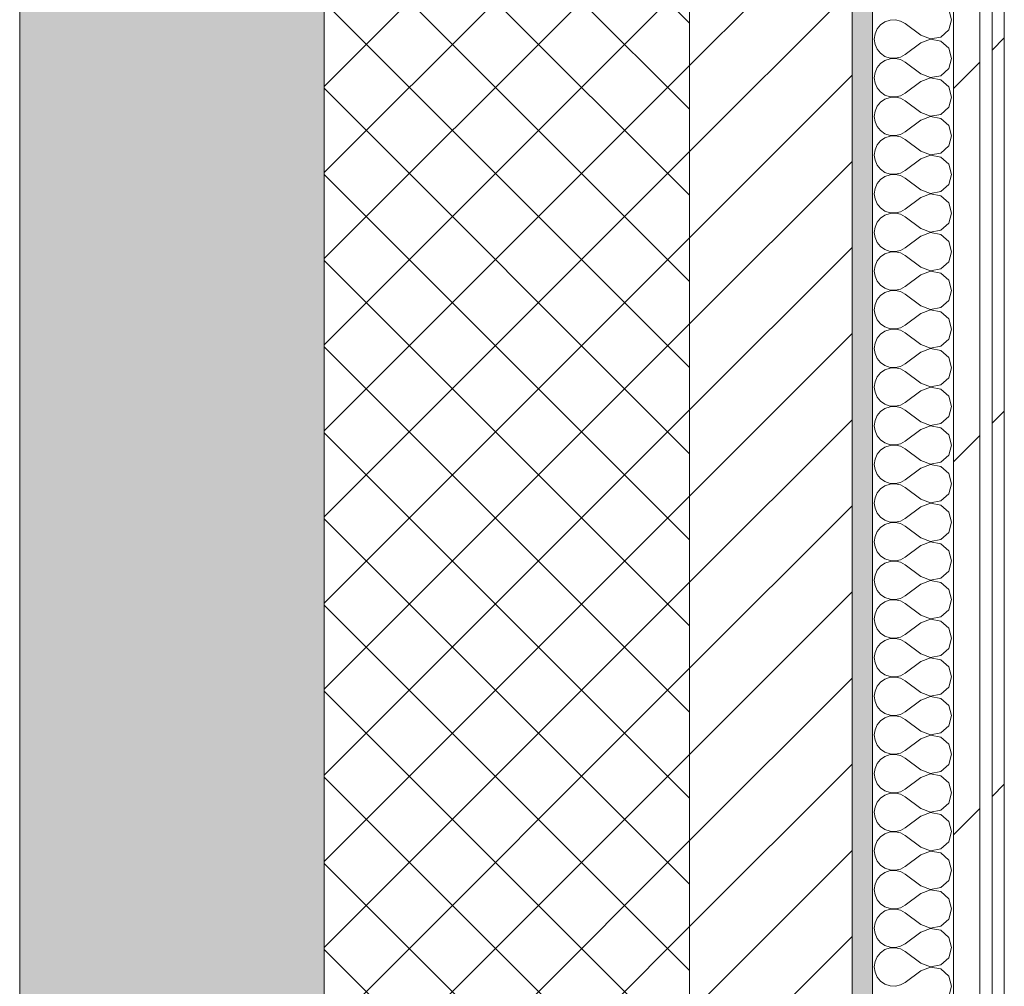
# Model space of a CAD drawing. Header units: millimetres. Extents: x -40968 to 77376, y -17881 to 4746.
# Tile 218 of 256: x -2101 to -1616, y -8886 to -8410. Entities that reach past the tile are written whole.
import ezdxf

# ---------------------------------------------------------------- set-up
doc = ezdxf.new("R2010")
doc.units = ezdxf.units.MM
doc.header["$MEASUREMENT"] = 0
doc.linetypes.add('Wipeout_Contour', pattern=[1000, 0, -1000])
doc.layers.add('12_FAÇ_Façana', color=7, linetype='Continuous')
doc.layers.add('Nuevo_08_E_Envans secs', color=7, linetype='Continuous')
for name, color, linetype, lineweight, true_color in [('12_FAÇ_Façana_Pluma_Nº__102', 7, 'Continuous', 5, 0xcccccc), ('12_FAÇ_Façana_Pluma_Nº__174', 7, 'Continuous', 13, 0xe4ad2c), ('12_FAÇ_Façana_Pluma_Nº__176', 7, 'Continuous', 15, 0x93a0c6), ('Nuevo_08_E_Envans secs_Pluma_Nº__102', 7, 'Continuous', 5, 0xcccccc), ('Nuevo_08_E_Envans secs_Pluma_Nº__171', 171, 'Continuous', 13, 0xaaaaff), ('Nuevo_08_E_Envans secs_Pluma_Nº__177', 7, 'Continuous', 15, 0xf7e046)]:
    doc.layers.add(name, color=color, linetype=linetype, lineweight=lineweight, true_color=true_color)
for name, color, linetype, lineweight in [('12_FAÇ_Façana_Pluma_Nº__2', 8, 'Continuous', 5), ('12_FAÇ_Façana_Pluma_Nº__7', 7, 'Continuous', 5), ('Nuevo_08_E_Envans secs_Pluma_Nº__1', 7, 'Continuous', 5)]:
    doc.layers.add(name, color=color, linetype=linetype, lineweight=lineweight)
pattern_1 = [(45, (0, 0), (-183.848, 183.848), [195, -65]), (45, (7e-14, 183.85), (-183.848, 183.848), [195, -65])]

# ---------------------------------------------------------------- blocks, each defined once
blk = doc.blocks.new('Muro_1_5', base_point=(-1681.11, -1193.98))
at = {"layer": '12_FAÇ_Façana_Pluma_Nº__102', "linetype": 'Continuous', "lineweight": 0, "true_color": 0xe5e5e5}
blk.add_hatch(color=254, dxfattribs=at).paths.add_polyline_path([(-2101.11, -10658.98), (-1951.11, -10658.98), (-1951.11, -7438.98), (-1971.11, -7438.98), (-1971.11, -6988.97), (-1951.11, -6988.97), (-1951.11, -1638.98), (-2101.11, -1638.98)])
at = {"layer": '12_FAÇ_Façana_Pluma_Nº__174', "linetype": 'Continuous', "lineweight": 13, "true_color": 0xe4ad2c}
h = blk.add_hatch(dxfattribs=at)
h.set_pattern_fill('SATE_Aislamiento_0005', color=42, style=0, pattern_type=2)
h.set_pattern_definition([(45, (0, 0), (-21.2132, 21.2132), []), (135, (0, 0), (21.2132, 21.2132), [])])
h.paths.add_polyline_path([(-1951.11, -7438.98), (-1951.11, -10658.98), (-1771.11, -10658.98), (-1771.11, -7438.98)])
at = {"layer": '12_FAÇ_Façana_Pluma_Nº__176', "linetype": 'Continuous', "lineweight": 0, "true_color": 0x495063}
blk.add_hatch(color=251, dxfattribs=at).paths.add_polyline_path([(-1691.11, -7438.98), (-1691.11, -10658.98), (-1681.11, -10658.98), (-1681.11, -7438.98)])
at = {"layer": '12_FAÇ_Façana_Pluma_Nº__2', "linetype": 'Continuous', "lineweight": 5}
h = blk.add_hatch(dxfattribs=at)
h.set_pattern_fill('Ceramic_0005', color=8, style=0, pattern_type=2)
h.set_pattern_definition([(45, (0, 0), (-21.2132, 21.2132), [])])
h.paths.add_polyline_path([(-1771.11, -7438.98), (-1771.11, -10658.98), (-1691.11, -10658.98), (-1691.11, -7438.98)])
at = {"layer": '12_FAÇ_Façana_Pluma_Nº__7', "color": 7, "linetype": 'Continuous', "lineweight": 5}
for p, q in [((-1951.11, -7438.98), (-1951.11, -10658.98)), ((-1771.11, -10658.98), (-1771.11, -7438.98)), ((-1691.11, -10658.98), (-1691.11, -7438.98))]:
    blk.add_line(p, q, dxfattribs=at)
at = {"layer": '12_FAÇ_Façana_Pluma_Nº__7', "color": 7, "linetype": 'Continuous', "lineweight": 5, "flags": 128}
for points in [[(-2101.11, -1638.98), (-2101.11, -10658.98)], [(-1681.11, -10658.98), (-1681.11, -7438.98)]]:
    blk.add_lwpolyline(points, dxfattribs=at)
blk = doc.blocks.new('*X357')
at = {"layer": 'Nuevo_08_E_Envans secs_Pluma_Nº__102', "color": 254, "linetype": 'Continuous', "lineweight": 5, "true_color": 0xcccccc}
for p, q in [((-1642.06, -8409.52), (-1643.48, -8404.52)), ((-1672.4, -8409.69), (-1674.89, -8410.53)), ((-1669.78, -8409.56), (-1672.4, -8409.69)), ((-1667.22, -8410.16), (-1669.78, -8409.56)), ((-1643.48, -8414.53), (-1642.06, -8409.52)), ((-1678.73, -8414.04), (-1679.79, -8416.45)), ((-1677.06, -8412.02), (-1678.73, -8414.04)), ((-1674.89, -8410.53), (-1677.06, -8412.02)), ((-1664.92, -8411.43), (-1667.22, -8410.16)), ((-1657.3, -8417.14), (-1664.92, -8411.43)), ((-1647.33, -8418.04), (-1643.48, -8414.53)), ((-1679.79, -8416.45), (-1680.16, -8419.05)), ((-1680.16, -8419.05), (-1679.79, -8421.65)), ((-1657.3, -8417.14), (-1652.44, -8419.01)), ((-1652.44, -8419.09), (-1657.3, -8420.95)), ((-1652.44, -8419.01), (-1647.33, -8418.04)), ((-1647.33, -8420.05), (-1652.44, -8419.09)), ((-1679.79, -8421.65), (-1678.73, -8424.05)), ((-1678.73, -8424.05), (-1677.06, -8426.08)), ((-1657.3, -8420.95), (-1664.92, -8426.67)), ((-1643.48, -8423.56), (-1647.33, -8420.05)), ((-1642.06, -8428.57), (-1643.48, -8423.56)), ((-1677.06, -8426.08), (-1674.89, -8427.57)), ((-1674.89, -8427.57), (-1672.4, -8428.41)), ((-1672.4, -8428.74), (-1674.89, -8429.58)), ((-1672.4, -8428.41), (-1669.78, -8428.53)), ((-1669.78, -8428.61), (-1672.4, -8428.74)), ((-1669.78, -8428.53), (-1667.22, -8427.94)), ((-1667.22, -8429.2), (-1669.78, -8428.61)), ((-1667.22, -8427.94), (-1664.92, -8426.67)), ((-1664.92, -8430.48), (-1667.22, -8429.2)), ((-1643.48, -8433.58), (-1642.06, -8428.57)), ((-1678.73, -8433.09), (-1679.79, -8435.49)), ((-1677.06, -8431.06), (-1678.73, -8433.09)), ((-1674.89, -8429.58), (-1677.06, -8431.06)), ((-1657.3, -8436.19), (-1664.92, -8430.48)), ((-1647.33, -8437.09), (-1643.48, -8433.58)), ((-1679.79, -8435.49), (-1680.16, -8438.1)), ((-1680.16, -8438.1), (-1679.79, -8440.7)), ((-1657.3, -8436.19), (-1652.44, -8438.06)), ((-1652.44, -8438.13), (-1657.3, -8440)), ((-1652.44, -8438.06), (-1647.33, -8437.09)), ((-1647.33, -8439.1), (-1652.44, -8438.13)), ((-1679.79, -8440.7), (-1678.73, -8443.1)), ((-1678.73, -8443.1), (-1677.06, -8445.13)), ((-1657.3, -8440), (-1664.92, -8445.71)), ((-1643.48, -8442.61), (-1647.33, -8439.1)), ((-1642.06, -8447.62), (-1643.48, -8442.61)), ((-1677.06, -8445.13), (-1674.89, -8446.61)), ((-1674.89, -8448.62), (-1677.06, -8450.11)), ((-1674.89, -8446.61), (-1672.4, -8447.45)), ((-1672.4, -8447.78), (-1674.89, -8448.62)), ((-1672.4, -8447.45), (-1669.78, -8447.58)), ((-1669.78, -8447.66), (-1672.4, -8447.78)), ((-1669.78, -8447.58), (-1667.22, -8446.99)), ((-1667.22, -8448.25), (-1669.78, -8447.66)), ((-1667.22, -8446.99), (-1664.92, -8445.71)), ((-1664.92, -8449.52), (-1667.22, -8448.25)), ((-1643.48, -8452.63), (-1642.06, -8447.62)), ((-1678.73, -8452.14), (-1679.79, -8454.54)), ((-1677.06, -8450.11), (-1678.73, -8452.14)), ((-1657.3, -8455.24), (-1664.92, -8449.52)), ((-1647.33, -8456.14), (-1643.48, -8452.63)), ((-1679.79, -8454.54), (-1680.16, -8457.14)), ((-1680.16, -8457.14), (-1679.79, -8459.75)), ((-1657.3, -8455.24), (-1652.44, -8457.1)), ((-1652.44, -8457.18), (-1657.3, -8459.05)), ((-1652.44, -8457.1), (-1647.33, -8456.14)), ((-1647.33, -8458.15), (-1652.44, -8457.18)), ((-1643.48, -8461.66), (-1647.33, -8458.15)), ((-1679.79, -8459.75), (-1678.73, -8462.15)), ((-1678.73, -8462.15), (-1677.06, -8464.17)), ((-1657.3, -8459.05), (-1664.92, -8464.76)), ((-1642.06, -8466.67), (-1643.48, -8461.66)), ((-1677.06, -8464.17), (-1674.89, -8465.66)), ((-1674.89, -8467.67), (-1677.06, -8469.16)), ((-1674.89, -8465.66), (-1672.4, -8466.5)), ((-1672.4, -8466.83), (-1674.89, -8467.67)), ((-1672.4, -8466.5), (-1669.78, -8466.63)), ((-1669.78, -8466.71), (-1672.4, -8466.83)), ((-1669.78, -8466.63), (-1667.22, -8466.03)), ((-1667.22, -8467.3), (-1669.78, -8466.71)), ((-1667.22, -8466.03), (-1664.92, -8464.76)), ((-1664.92, -8468.57), (-1667.22, -8467.3)), ((-1643.48, -8471.67), (-1642.06, -8466.67)), ((-1678.73, -8471.18), (-1679.79, -8473.59)), ((-1677.06, -8469.16), (-1678.73, -8471.18)), ((-1657.3, -8474.29), (-1664.92, -8468.57)), ((-1647.33, -8475.19), (-1643.48, -8471.67)), ((-1679.79, -8473.59), (-1680.16, -8476.19)), ((-1680.16, -8476.19), (-1679.79, -8478.79)), ((-1657.3, -8474.29), (-1652.44, -8476.15)), ((-1652.44, -8476.23), (-1657.3, -8478.1)), ((-1652.44, -8476.15), (-1647.33, -8475.19)), ((-1647.33, -8477.2), (-1652.44, -8476.23)), ((-1643.48, -8480.71), (-1647.33, -8477.2)), ((-1679.79, -8478.79), (-1678.73, -8481.2)), ((-1678.73, -8481.2), (-1677.06, -8483.22)), ((-1657.3, -8478.1), (-1664.92, -8483.81)), ((-1642.06, -8485.71), (-1643.48, -8480.71)), ((-1677.06, -8483.22), (-1674.89, -8484.71)), ((-1674.89, -8486.72), (-1677.06, -8488.21)), ((-1674.89, -8484.71), (-1672.4, -8485.55)), ((-1672.4, -8485.88), (-1674.89, -8486.72)), ((-1672.4, -8485.55), (-1669.78, -8485.68)), ((-1669.78, -8485.75), (-1672.4, -8485.88)), ((-1669.78, -8485.68), (-1667.22, -8485.08)), ((-1667.22, -8486.35), (-1669.78, -8485.75)), ((-1667.22, -8485.08), (-1664.92, -8483.81)), ((-1664.92, -8487.62), (-1667.22, -8486.35)), ((-1643.48, -8490.72), (-1642.06, -8485.71)), ((-1678.73, -8490.23), (-1679.79, -8492.64)), ((-1677.06, -8488.21), (-1678.73, -8490.23)), ((-1657.3, -8493.33), (-1664.92, -8487.62)), ((-1647.33, -8494.23), (-1643.48, -8490.72)), ((-1679.79, -8492.64), (-1680.16, -8495.24)), ((-1680.16, -8495.24), (-1679.79, -8497.84)), ((-1657.3, -8497.14), (-1664.92, -8502.86)), ((-1657.3, -8493.33), (-1652.44, -8495.2)), ((-1652.44, -8495.28), (-1657.3, -8497.14)), ((-1652.44, -8495.2), (-1647.33, -8494.23)), ((-1647.33, -8496.24), (-1652.44, -8495.28)), ((-1643.48, -8499.75), (-1647.33, -8496.24)), ((-1679.79, -8497.84), (-1678.73, -8500.25)), ((-1678.73, -8500.25), (-1677.06, -8502.27)), ((-1642.06, -8504.76), (-1643.48, -8499.75)), ((-1677.06, -8502.27), (-1674.89, -8503.76)), ((-1674.89, -8505.77), (-1677.06, -8507.26)), ((-1674.89, -8503.76), (-1672.4, -8504.6)), ((-1672.4, -8504.93), (-1674.89, -8505.77)), ((-1672.4, -8504.6), (-1669.78, -8504.72)), ((-1669.78, -8504.8), (-1672.4, -8504.93)), ((-1669.78, -8504.72), (-1667.22, -8504.13)), ((-1667.22, -8505.4), (-1669.78, -8504.8)), ((-1667.22, -8504.13), (-1664.92, -8502.86)), ((-1664.92, -8506.67), (-1667.22, -8505.4)), ((-1657.3, -8512.38), (-1664.92, -8506.67)), ((-1643.48, -8509.77), (-1642.06, -8504.76)), ((-1679.79, -8511.68), (-1680.16, -8514.29)), ((-1678.73, -8509.28), (-1679.79, -8511.68)), ((-1677.06, -8507.26), (-1678.73, -8509.28)), ((-1647.33, -8513.28), (-1643.48, -8509.77)), ((-1680.16, -8514.29), (-1679.79, -8516.89)), ((-1657.3, -8516.19), (-1664.92, -8521.9)), ((-1657.3, -8512.38), (-1652.44, -8514.25)), ((-1652.44, -8514.32), (-1657.3, -8516.19)), ((-1652.44, -8514.25), (-1647.33, -8513.28)), ((-1647.33, -8515.29), (-1652.44, -8514.32)), ((-1643.48, -8518.8), (-1647.33, -8515.29)), ((-1679.79, -8516.89), (-1678.73, -8519.29)), ((-1678.73, -8519.29), (-1677.06, -8521.32)), ((-1677.06, -8521.32), (-1674.89, -8522.8)), ((-1642.06, -8523.81), (-1643.48, -8518.8)), ((-1674.89, -8524.81), (-1677.06, -8526.3)), ((-1674.89, -8522.8), (-1672.4, -8523.64)), ((-1672.4, -8523.98), (-1674.89, -8524.81)), ((-1672.4, -8523.64), (-1669.78, -8523.77)), ((-1669.78, -8523.85), (-1672.4, -8523.98)), ((-1669.78, -8523.77), (-1667.22, -8523.18)), ((-1667.22, -8524.44), (-1669.78, -8523.85)), ((-1667.22, -8523.18), (-1664.92, -8521.9)), ((-1664.92, -8525.71), (-1667.22, -8524.44)), ((-1657.3, -8531.43), (-1664.92, -8525.71)), ((-1643.48, -8528.82), (-1642.06, -8523.81)), ((-1679.79, -8530.73), (-1680.16, -8533.33)), ((-1678.73, -8528.33), (-1679.79, -8530.73)), ((-1677.06, -8526.3), (-1678.73, -8528.33)), ((-1647.33, -8532.33), (-1643.48, -8528.82)), ((-1680.16, -8533.33), (-1679.79, -8535.94)), ((-1679.79, -8535.94), (-1678.73, -8538.34)), ((-1657.3, -8535.24), (-1664.92, -8540.95)), ((-1657.3, -8531.43), (-1652.44, -8533.29)), ((-1652.44, -8533.37), (-1657.3, -8535.24)), ((-1652.44, -8533.29), (-1647.33, -8532.33)), ((-1647.33, -8534.34), (-1652.44, -8533.37)), ((-1643.48, -8537.85), (-1647.33, -8534.34)), ((-1678.73, -8538.34), (-1677.06, -8540.36)), ((-1677.06, -8540.36), (-1674.89, -8541.85)), ((-1642.06, -8542.86), (-1643.48, -8537.85)), ((-1677.06, -8545.35), (-1678.73, -8547.37)), ((-1674.89, -8543.86), (-1677.06, -8545.35)), ((-1674.89, -8541.85), (-1672.4, -8542.69)), ((-1672.4, -8543.02), (-1674.89, -8543.86)), ((-1672.4, -8542.69), (-1669.78, -8542.82)), ((-1669.78, -8542.9), (-1672.4, -8543.02)), ((-1669.78, -8542.82), (-1667.22, -8542.22)), ((-1667.22, -8543.49), (-1669.78, -8542.9)), ((-1667.22, -8542.22), (-1664.92, -8540.95)), ((-1664.92, -8544.76), (-1667.22, -8543.49)), ((-1657.3, -8550.48), (-1664.92, -8544.76)), ((-1643.48, -8547.86), (-1642.06, -8542.86)), ((-1679.79, -8549.78), (-1680.16, -8552.38)), ((-1678.73, -8547.37), (-1679.79, -8549.78)), ((-1657.3, -8550.48), (-1652.44, -8552.34)), ((-1647.33, -8551.38), (-1643.48, -8547.86)), ((-1680.16, -8552.38), (-1679.79, -8554.98)), ((-1679.79, -8554.98), (-1678.73, -8557.39)), ((-1657.3, -8554.29), (-1664.92, -8560)), ((-1652.44, -8552.42), (-1657.3, -8554.29)), ((-1652.44, -8552.34), (-1647.33, -8551.38)), ((-1647.33, -8553.39), (-1652.44, -8552.42)), ((-1643.48, -8556.9), (-1647.33, -8553.39)), ((-1678.73, -8557.39), (-1677.06, -8559.41)), ((-1677.06, -8559.41), (-1674.89, -8560.9)), ((-1667.22, -8561.27), (-1664.92, -8560)), ((-1642.06, -8561.9), (-1643.48, -8556.9)), ((-1677.06, -8564.4), (-1678.73, -8566.42)), ((-1674.89, -8562.91), (-1677.06, -8564.4)), ((-1674.89, -8560.9), (-1672.4, -8561.74)), ((-1672.4, -8562.07), (-1674.89, -8562.91)), ((-1672.4, -8561.74), (-1669.78, -8561.87)), ((-1669.78, -8561.94), (-1672.4, -8562.07)), ((-1669.78, -8561.87), (-1667.22, -8561.27)), ((-1667.22, -8562.54), (-1669.78, -8561.94)), ((-1664.92, -8563.81), (-1667.22, -8562.54)), ((-1657.3, -8569.52), (-1664.92, -8563.81)), ((-1643.48, -8566.91), (-1642.06, -8561.9)), ((-1679.79, -8568.83), (-1680.16, -8571.43)), ((-1678.73, -8566.42), (-1679.79, -8568.83)), ((-1657.3, -8569.52), (-1652.44, -8571.39)), ((-1647.33, -8570.42), (-1643.48, -8566.91)), ((-1680.16, -8571.43), (-1679.79, -8574.03)), ((-1679.79, -8574.03), (-1678.73, -8576.44)), ((-1657.3, -8573.33), (-1664.92, -8579.05)), ((-1652.44, -8571.47), (-1657.3, -8573.33)), ((-1652.44, -8571.39), (-1647.33, -8570.42)), ((-1647.33, -8572.43), (-1652.44, -8571.47)), ((-1643.48, -8575.95), (-1647.33, -8572.43)), ((-1678.73, -8576.44), (-1677.06, -8578.46)), ((-1677.06, -8578.46), (-1674.89, -8579.95)), ((-1667.22, -8580.32), (-1664.92, -8579.05)), ((-1642.06, -8580.95), (-1643.48, -8575.95)), ((-1677.06, -8583.45), (-1678.73, -8585.47)), ((-1674.89, -8581.96), (-1677.06, -8583.45)), ((-1674.89, -8579.95), (-1672.4, -8580.79)), ((-1672.4, -8581.12), (-1674.89, -8581.96)), ((-1672.4, -8580.79), (-1669.78, -8580.91)), ((-1669.78, -8580.99), (-1672.4, -8581.12)), ((-1669.78, -8580.91), (-1667.22, -8580.32)), ((-1667.22, -8581.59), (-1669.78, -8580.99)), ((-1664.92, -8582.86), (-1667.22, -8581.59)), ((-1657.3, -8588.57), (-1664.92, -8582.86)), ((-1643.48, -8585.96), (-1642.06, -8580.95)), ((-1679.79, -8587.87), (-1680.16, -8590.48)), ((-1678.73, -8585.47), (-1679.79, -8587.87)), ((-1657.3, -8588.57), (-1652.44, -8590.44)), ((-1647.33, -8589.47), (-1643.48, -8585.96)), ((-1680.16, -8590.48), (-1679.79, -8593.08)), ((-1679.79, -8593.08), (-1678.73, -8595.48)), ((-1657.3, -8592.38), (-1664.92, -8598.1)), ((-1652.44, -8590.51), (-1657.3, -8592.38)), ((-1652.44, -8590.44), (-1647.33, -8589.47)), ((-1647.33, -8591.48), (-1652.44, -8590.51)), ((-1643.48, -8594.99), (-1647.33, -8591.48)), ((-1678.73, -8595.48), (-1677.06, -8597.51)), ((-1677.06, -8597.51), (-1674.89, -8598.99)), ((-1674.89, -8598.99), (-1672.4, -8599.83)), ((-1667.22, -8599.37), (-1664.92, -8598.1)), ((-1642.06, -8600), (-1643.48, -8594.99)), ((-1677.06, -8602.49), (-1678.73, -8604.52)), ((-1674.89, -8601.01), (-1677.06, -8602.49)), ((-1672.4, -8600.17), (-1674.89, -8601.01)), ((-1672.4, -8599.83), (-1669.78, -8599.96)), ((-1669.78, -8600.04), (-1672.4, -8600.17)), ((-1669.78, -8599.96), (-1667.22, -8599.37)), ((-1667.22, -8600.63), (-1669.78, -8600.04)), ((-1664.92, -8601.9), (-1667.22, -8600.63)), ((-1657.3, -8607.62), (-1664.92, -8601.9)), ((-1643.48, -8605.01), (-1642.06, -8600)), ((-1679.79, -8606.92), (-1680.16, -8609.52)), ((-1678.73, -8604.52), (-1679.79, -8606.92)), ((-1657.3, -8607.62), (-1652.44, -8609.49)), ((-1652.44, -8609.49), (-1647.33, -8608.52)), ((-1647.33, -8608.52), (-1643.48, -8605.01)), ((-1680.16, -8609.52), (-1679.79, -8612.13)), ((-1679.79, -8612.13), (-1678.73, -8614.53)), ((-1657.3, -8611.43), (-1664.92, -8617.14)), ((-1652.44, -8609.56), (-1657.3, -8611.43)), ((-1647.33, -8610.53), (-1652.44, -8609.56)), ((-1643.48, -8614.04), (-1647.33, -8610.53)), ((-1678.73, -8614.53), (-1677.06, -8616.55)), ((-1677.06, -8616.55), (-1674.89, -8618.04)), ((-1674.89, -8618.04), (-1672.4, -8618.88)), ((-1669.78, -8619.01), (-1667.22, -8618.41)), ((-1667.22, -8618.41), (-1664.92, -8617.14)), ((-1642.06, -8619.05), (-1643.48, -8614.04)), ((-1677.06, -8621.54), (-1678.73, -8623.56)), ((-1674.89, -8620.05), (-1677.06, -8621.54)), ((-1672.4, -8619.21), (-1674.89, -8620.05)), ((-1672.4, -8618.88), (-1669.78, -8619.01)), ((-1669.78, -8619.09), (-1672.4, -8619.21)), ((-1667.22, -8619.68), (-1669.78, -8619.09)), ((-1664.92, -8620.95), (-1667.22, -8619.68)), ((-1657.3, -8626.67), (-1664.92, -8620.95)), ((-1643.48, -8624.05), (-1642.06, -8619.05)), ((-1679.79, -8625.97), (-1680.16, -8628.57)), ((-1678.73, -8623.56), (-1679.79, -8625.97)), ((-1657.3, -8626.67), (-1652.44, -8628.53)), ((-1652.44, -8628.53), (-1647.33, -8627.57)), ((-1647.33, -8627.57), (-1643.48, -8624.05)), ((-1680.16, -8628.57), (-1679.79, -8631.17)), ((-1679.79, -8631.17), (-1678.73, -8633.58)), ((-1657.3, -8630.48), (-1664.92, -8636.19)), ((-1652.44, -8628.61), (-1657.3, -8630.48)), ((-1647.33, -8629.58), (-1652.44, -8628.61)), ((-1643.48, -8633.09), (-1647.33, -8629.58)), ((-1678.73, -8633.58), (-1677.06, -8635.6)), ((-1677.06, -8635.6), (-1674.89, -8637.09)), ((-1674.89, -8637.09), (-1672.4, -8637.93)), ((-1669.78, -8638.06), (-1667.22, -8637.46)), ((-1667.22, -8637.46), (-1664.92, -8636.19)), ((-1642.06, -8638.1), (-1643.48, -8633.09)), ((-1678.73, -8642.61), (-1679.79, -8645.02)), ((-1677.06, -8640.59), (-1678.73, -8642.61)), ((-1674.89, -8639.1), (-1677.06, -8640.59)), ((-1672.4, -8638.26), (-1674.89, -8639.1)), ((-1672.4, -8637.93), (-1669.78, -8638.06)), ((-1669.78, -8638.13), (-1672.4, -8638.26)), ((-1667.22, -8638.73), (-1669.78, -8638.13)), ((-1664.92, -8640), (-1667.22, -8638.73)), ((-1657.3, -8645.71), (-1664.92, -8640)), ((-1643.48, -8643.1), (-1642.06, -8638.1)), ((-1679.79, -8645.02), (-1680.16, -8647.62)), ((-1657.3, -8645.71), (-1652.44, -8647.58)), ((-1652.44, -8647.58), (-1647.33, -8646.61)), ((-1647.33, -8646.61), (-1643.48, -8643.1)), ((-1680.16, -8647.62), (-1679.79, -8650.22)), ((-1679.79, -8650.22), (-1678.73, -8652.63)), ((-1657.3, -8649.52), (-1664.92, -8655.24)), ((-1652.44, -8647.66), (-1657.3, -8649.52)), ((-1647.33, -8648.62), (-1652.44, -8647.66)), ((-1643.48, -8652.14), (-1647.33, -8648.62)), ((-1642.06, -8657.14), (-1643.48, -8652.14)), ((-1678.73, -8652.63), (-1677.06, -8654.65)), ((-1677.06, -8654.65), (-1674.89, -8656.14)), ((-1674.89, -8656.14), (-1672.4, -8656.98)), ((-1672.4, -8656.98), (-1669.78, -8657.1)), ((-1669.78, -8657.18), (-1672.4, -8657.31)), ((-1669.78, -8657.1), (-1667.22, -8656.51)), ((-1667.22, -8657.78), (-1669.78, -8657.18)), ((-1667.22, -8656.51), (-1664.92, -8655.24)), ((-1643.48, -8662.15), (-1642.06, -8657.14)), ((-1678.73, -8661.66), (-1679.79, -8664.06)), ((-1677.06, -8659.64), (-1678.73, -8661.66)), ((-1674.89, -8658.15), (-1677.06, -8659.64)), ((-1672.4, -8657.31), (-1674.89, -8658.15)), ((-1664.92, -8659.05), (-1667.22, -8657.78)), ((-1657.3, -8664.76), (-1664.92, -8659.05)), ((-1679.79, -8664.06), (-1680.16, -8666.67)), ((-1680.16, -8666.67), (-1679.79, -8669.27)), ((-1657.3, -8664.76), (-1652.44, -8666.63)), ((-1652.44, -8666.71), (-1657.3, -8668.57)), ((-1652.44, -8666.63), (-1647.33, -8665.66)), ((-1647.33, -8667.67), (-1652.44, -8666.71)), ((-1647.33, -8665.66), (-1643.48, -8662.15)), ((-1679.79, -8669.27), (-1678.73, -8671.67)), ((-1678.73, -8671.67), (-1677.06, -8673.7)), ((-1657.3, -8668.57), (-1664.92, -8674.29)), ((-1643.48, -8671.18), (-1647.33, -8667.67)), ((-1642.06, -8676.19), (-1643.48, -8671.18)), ((-1677.06, -8673.7), (-1674.89, -8675.19)), ((-1674.89, -8675.19), (-1672.4, -8676.02)), ((-1672.4, -8676.36), (-1674.89, -8677.2)), ((-1672.4, -8676.02), (-1669.78, -8676.15)), ((-1669.78, -8676.23), (-1672.4, -8676.36)), ((-1669.78, -8676.15), (-1667.22, -8675.56)), ((-1667.22, -8676.82), (-1669.78, -8676.23)), ((-1667.22, -8675.56), (-1664.92, -8674.29)), ((-1643.48, -8681.2), (-1642.06, -8676.19)), ((-1678.73, -8680.71), (-1679.79, -8683.11)), ((-1677.06, -8678.68), (-1678.73, -8680.71)), ((-1674.89, -8677.2), (-1677.06, -8678.68)), ((-1664.92, -8678.1), (-1667.22, -8676.82)), ((-1657.3, -8683.81), (-1664.92, -8678.1)), ((-1647.33, -8684.71), (-1643.48, -8681.2)), ((-1679.79, -8683.11), (-1680.16, -8685.71)), ((-1680.16, -8685.71), (-1679.79, -8688.32)), ((-1657.3, -8683.81), (-1652.44, -8685.68)), ((-1652.44, -8685.75), (-1657.3, -8687.62)), ((-1652.44, -8685.68), (-1647.33, -8684.71)), ((-1647.33, -8686.72), (-1652.44, -8685.75)), ((-1679.79, -8688.32), (-1678.73, -8690.72)), ((-1678.73, -8690.72), (-1677.06, -8692.74)), ((-1657.3, -8687.62), (-1664.92, -8693.33)), ((-1643.48, -8690.23), (-1647.33, -8686.72)), ((-1642.06, -8695.24), (-1643.48, -8690.23)), ((-1677.06, -8692.74), (-1674.89, -8694.23)), ((-1674.89, -8694.23), (-1672.4, -8695.07)), ((-1672.4, -8695.4), (-1674.89, -8696.24)), ((-1672.4, -8695.07), (-1669.78, -8695.2)), ((-1669.78, -8695.28), (-1672.4, -8695.4)), ((-1669.78, -8695.2), (-1667.22, -8694.6)), ((-1667.22, -8695.87), (-1669.78, -8695.28)), ((-1667.22, -8694.6), (-1664.92, -8693.33)), ((-1664.92, -8697.14), (-1667.22, -8695.87)), ((-1643.48, -8700.25), (-1642.06, -8695.24)), ((-1678.73, -8699.75), (-1679.79, -8702.16)), ((-1677.06, -8697.73), (-1678.73, -8699.75)), ((-1674.89, -8696.24), (-1677.06, -8697.73)), ((-1657.3, -8702.86), (-1664.92, -8697.14)), ((-1647.33, -8703.76), (-1643.48, -8700.25)), ((-1679.79, -8702.16), (-1680.16, -8704.76)), ((-1680.16, -8704.76), (-1679.79, -8707.36)), ((-1657.3, -8702.86), (-1652.44, -8704.72)), ((-1652.44, -8704.8), (-1657.3, -8706.67)), ((-1652.44, -8704.72), (-1647.33, -8703.76)), ((-1647.33, -8705.77), (-1652.44, -8704.8)), ((-1679.79, -8707.36), (-1678.73, -8709.77)), ((-1678.73, -8709.77), (-1677.06, -8711.79)), ((-1657.3, -8706.67), (-1664.92, -8712.38)), ((-1643.48, -8709.28), (-1647.33, -8705.77)), ((-1642.06, -8714.29), (-1643.48, -8709.28)), ((-1677.06, -8711.79), (-1674.89, -8713.28)), ((-1674.89, -8715.29), (-1677.06, -8716.78)), ((-1674.89, -8713.28), (-1672.4, -8714.12)), ((-1672.4, -8714.45), (-1674.89, -8715.29)), ((-1672.4, -8714.12), (-1669.78, -8714.25)), ((-1669.78, -8714.32), (-1672.4, -8714.45)), ((-1669.78, -8714.25), (-1667.22, -8713.65)), ((-1667.22, -8714.92), (-1669.78, -8714.32)), ((-1667.22, -8713.65), (-1664.92, -8712.38)), ((-1664.92, -8716.19), (-1667.22, -8714.92)), ((-1643.48, -8719.29), (-1642.06, -8714.29)), ((-1678.73, -8718.8), (-1679.79, -8721.21)), ((-1677.06, -8716.78), (-1678.73, -8718.8)), ((-1657.3, -8721.9), (-1664.92, -8716.19)), ((-1647.33, -8722.8), (-1643.48, -8719.29)), ((-1679.79, -8721.21), (-1680.16, -8723.81)), ((-1680.16, -8723.81), (-1679.79, -8726.41)), ((-1657.3, -8721.9), (-1652.44, -8723.77)), ((-1652.44, -8723.85), (-1657.3, -8725.71)), ((-1652.44, -8723.77), (-1647.33, -8722.8)), ((-1647.33, -8724.81), (-1652.44, -8723.85)), ((-1643.48, -8728.33), (-1647.33, -8724.81)), ((-1679.79, -8726.41), (-1678.73, -8728.82)), ((-1678.73, -8728.82), (-1677.06, -8730.84)), ((-1657.3, -8725.71), (-1664.92, -8731.43)), ((-1642.06, -8733.33), (-1643.48, -8728.33)), ((-1677.06, -8730.84), (-1674.89, -8732.33)), ((-1674.89, -8734.34), (-1677.06, -8735.83)), ((-1674.89, -8732.33), (-1672.4, -8733.17)), ((-1672.4, -8733.5), (-1674.89, -8734.34)), ((-1672.4, -8733.17), (-1669.78, -8733.29)), ((-1669.78, -8733.37), (-1672.4, -8733.5)), ((-1669.78, -8733.29), (-1667.22, -8732.7)), ((-1667.22, -8733.97), (-1669.78, -8733.37)), ((-1667.22, -8732.7), (-1664.92, -8731.43)), ((-1664.92, -8735.24), (-1667.22, -8733.97)), ((-1643.48, -8738.34), (-1642.06, -8733.33)), ((-1678.73, -8737.85), (-1679.79, -8740.25)), ((-1677.06, -8735.83), (-1678.73, -8737.85)), ((-1657.3, -8740.95), (-1664.92, -8735.24)), ((-1647.33, -8741.85), (-1643.48, -8738.34)), ((-1679.79, -8740.25), (-1680.16, -8742.86)), ((-1680.16, -8742.86), (-1679.79, -8745.46)), ((-1657.3, -8740.95), (-1652.44, -8742.82)), ((-1652.44, -8742.9), (-1657.3, -8744.76)), ((-1652.44, -8742.82), (-1647.33, -8741.85)), ((-1647.33, -8743.86), (-1652.44, -8742.9)), ((-1643.48, -8747.37), (-1647.33, -8743.86)), ((-1679.79, -8745.46), (-1678.73, -8747.86)), ((-1678.73, -8747.86), (-1677.06, -8749.89)), ((-1657.3, -8744.76), (-1664.92, -8750.48)), ((-1642.06, -8752.38), (-1643.48, -8747.37)), ((-1677.06, -8749.89), (-1674.89, -8751.38)), ((-1674.89, -8753.39), (-1677.06, -8754.87)), ((-1674.89, -8751.38), (-1672.4, -8752.22)), ((-1672.4, -8752.55), (-1674.89, -8753.39)), ((-1672.4, -8752.22), (-1669.78, -8752.34)), ((-1669.78, -8752.42), (-1672.4, -8752.55)), ((-1669.78, -8752.34), (-1667.22, -8751.75)), ((-1667.22, -8753.01), (-1669.78, -8752.42)), ((-1667.22, -8751.75), (-1664.92, -8750.48)), ((-1664.92, -8754.29), (-1667.22, -8753.01)), ((-1643.48, -8757.39), (-1642.06, -8752.38)), ((-1678.73, -8756.9), (-1679.79, -8759.3)), ((-1677.06, -8754.87), (-1678.73, -8756.9)), ((-1657.3, -8760), (-1664.92, -8754.29)), ((-1647.33, -8760.9), (-1643.48, -8757.39)), ((-1679.79, -8759.3), (-1680.16, -8761.9)), ((-1680.16, -8761.9), (-1679.79, -8764.51)), ((-1657.3, -8763.81), (-1664.92, -8769.52)), ((-1657.3, -8760), (-1652.44, -8761.87)), ((-1652.44, -8761.94), (-1657.3, -8763.81)), ((-1652.44, -8761.87), (-1647.33, -8760.9)), ((-1647.33, -8762.91), (-1652.44, -8761.94)), ((-1643.48, -8766.42), (-1647.33, -8762.91)), ((-1679.79, -8764.51), (-1678.73, -8766.91)), ((-1678.73, -8766.91), (-1677.06, -8768.94)), ((-1642.06, -8771.43), (-1643.48, -8766.42)), ((-1677.06, -8768.94), (-1674.89, -8770.42)), ((-1674.89, -8772.43), (-1677.06, -8773.92)), ((-1674.89, -8770.42), (-1672.4, -8771.26)), ((-1672.4, -8771.59), (-1674.89, -8772.43)), ((-1672.4, -8771.26), (-1669.78, -8771.39)), ((-1669.78, -8771.47), (-1672.4, -8771.59)), ((-1669.78, -8771.39), (-1667.22, -8770.8)), ((-1667.22, -8772.06), (-1669.78, -8771.47)), ((-1667.22, -8770.8), (-1664.92, -8769.52)), ((-1664.92, -8773.33), (-1667.22, -8772.06)), ((-1657.3, -8779.05), (-1664.92, -8773.33)), ((-1643.48, -8776.44), (-1642.06, -8771.43)), ((-1679.79, -8778.35), (-1680.16, -8780.95)), ((-1678.73, -8775.95), (-1679.79, -8778.35)), ((-1677.06, -8773.92), (-1678.73, -8775.95)), ((-1647.33, -8779.95), (-1643.48, -8776.44)), ((-1680.16, -8780.95), (-1679.79, -8783.55)), ((-1657.3, -8782.86), (-1664.92, -8788.57)), ((-1657.3, -8779.05), (-1652.44, -8780.91)), ((-1652.44, -8780.99), (-1657.3, -8782.86)), ((-1652.44, -8780.91), (-1647.33, -8779.95)), ((-1647.33, -8781.96), (-1652.44, -8780.99)), ((-1643.48, -8785.47), (-1647.33, -8781.96)), ((-1679.79, -8783.55), (-1678.73, -8785.96)), ((-1678.73, -8785.96), (-1677.06, -8787.98)), ((-1677.06, -8787.98), (-1674.89, -8789.47)), ((-1642.06, -8790.48), (-1643.48, -8785.47)), ((-1677.06, -8792.97), (-1678.73, -8794.99)), ((-1674.89, -8791.48), (-1677.06, -8792.97)), ((-1674.89, -8789.47), (-1672.4, -8790.31)), ((-1672.4, -8790.64), (-1674.89, -8791.48)), ((-1672.4, -8790.31), (-1669.78, -8790.44)), ((-1669.78, -8790.51), (-1672.4, -8790.64)), ((-1669.78, -8790.44), (-1667.22, -8789.84)), ((-1667.22, -8791.11), (-1669.78, -8790.51)), ((-1667.22, -8789.84), (-1664.92, -8788.57)), ((-1664.92, -8792.38), (-1667.22, -8791.11)), ((-1657.3, -8798.1), (-1664.92, -8792.38)), ((-1643.48, -8795.48), (-1642.06, -8790.48)), ((-1679.79, -8797.4), (-1680.16, -8800)), ((-1678.73, -8794.99), (-1679.79, -8797.4)), ((-1647.33, -8798.99), (-1643.48, -8795.48)), ((-1680.16, -8800), (-1679.79, -8802.6)), ((-1679.79, -8802.6), (-1678.73, -8805.01)), ((-1657.3, -8801.9), (-1664.92, -8807.62)), ((-1657.3, -8798.1), (-1652.44, -8799.96)), ((-1652.44, -8800.04), (-1657.3, -8801.9)), ((-1652.44, -8799.96), (-1647.33, -8798.99)), ((-1647.33, -8801.01), (-1652.44, -8800.04)), ((-1643.48, -8804.52), (-1647.33, -8801.01)), ((-1678.73, -8805.01), (-1677.06, -8807.03)), ((-1677.06, -8807.03), (-1674.89, -8808.52)), ((-1642.06, -8809.52), (-1643.48, -8804.52)), ((-1677.06, -8812.02), (-1678.73, -8814.04)), ((-1674.89, -8810.53), (-1677.06, -8812.02)), ((-1674.89, -8808.52), (-1672.4, -8809.36)), ((-1672.4, -8809.69), (-1674.89, -8810.53)), ((-1672.4, -8809.36), (-1669.78, -8809.49)), ((-1669.78, -8809.56), (-1672.4, -8809.69)), ((-1669.78, -8809.49), (-1667.22, -8808.89)), ((-1667.22, -8810.16), (-1669.78, -8809.56)), ((-1667.22, -8808.89), (-1664.92, -8807.62)), ((-1664.92, -8811.43), (-1667.22, -8810.16)), ((-1657.3, -8817.14), (-1664.92, -8811.43)), ((-1643.48, -8814.53), (-1642.06, -8809.52)), ((-1679.79, -8816.45), (-1680.16, -8819.05)), ((-1678.73, -8814.04), (-1679.79, -8816.45)), ((-1657.3, -8817.14), (-1652.44, -8819.01)), ((-1647.33, -8818.04), (-1643.48, -8814.53)), ((-1680.16, -8819.05), (-1679.79, -8821.65)), ((-1679.79, -8821.65), (-1678.73, -8824.05)), ((-1657.3, -8820.95), (-1664.92, -8826.67)), ((-1652.44, -8819.09), (-1657.3, -8820.95)), ((-1652.44, -8819.01), (-1647.33, -8818.04)), ((-1647.33, -8820.05), (-1652.44, -8819.09)), ((-1643.48, -8823.56), (-1647.33, -8820.05)), ((-1678.73, -8824.05), (-1677.06, -8826.08)), ((-1677.06, -8826.08), (-1674.89, -8827.57)), ((-1667.22, -8827.94), (-1664.92, -8826.67)), ((-1642.06, -8828.57), (-1643.48, -8823.56)), ((-1677.06, -8831.06), (-1678.73, -8833.09)), ((-1674.89, -8829.58), (-1677.06, -8831.06)), ((-1674.89, -8827.57), (-1672.4, -8828.41)), ((-1672.4, -8828.74), (-1674.89, -8829.58)), ((-1672.4, -8828.41), (-1669.78, -8828.53)), ((-1669.78, -8828.61), (-1672.4, -8828.74)), ((-1669.78, -8828.53), (-1667.22, -8827.94)), ((-1667.22, -8829.2), (-1669.78, -8828.61)), ((-1664.92, -8830.48), (-1667.22, -8829.2)), ((-1657.3, -8836.19), (-1664.92, -8830.48)), ((-1643.48, -8833.58), (-1642.06, -8828.57)), ((-1679.79, -8835.49), (-1680.16, -8838.1)), ((-1678.73, -8833.09), (-1679.79, -8835.49)), ((-1657.3, -8836.19), (-1652.44, -8838.06)), ((-1647.33, -8837.09), (-1643.48, -8833.58)), ((-1680.16, -8838.1), (-1679.79, -8840.7)), ((-1679.79, -8840.7), (-1678.73, -8843.1)), ((-1657.3, -8840), (-1664.92, -8845.71)), ((-1652.44, -8838.13), (-1657.3, -8840)), ((-1652.44, -8838.06), (-1647.33, -8837.09)), ((-1647.33, -8839.1), (-1652.44, -8838.13)), ((-1643.48, -8842.61), (-1647.33, -8839.1)), ((-1678.73, -8843.1), (-1677.06, -8845.13)), ((-1677.06, -8845.13), (-1674.89, -8846.61)), ((-1667.22, -8846.99), (-1664.92, -8845.71)), ((-1642.06, -8847.62), (-1643.48, -8842.61)), ((-1677.06, -8850.11), (-1678.73, -8852.14)), ((-1674.89, -8848.62), (-1677.06, -8850.11)), ((-1674.89, -8846.61), (-1672.4, -8847.45)), ((-1672.4, -8847.78), (-1674.89, -8848.62)), ((-1672.4, -8847.45), (-1669.78, -8847.58)), ((-1669.78, -8847.66), (-1672.4, -8847.78)), ((-1669.78, -8847.58), (-1667.22, -8846.99)), ((-1667.22, -8848.25), (-1669.78, -8847.66)), ((-1664.92, -8849.52), (-1667.22, -8848.25)), ((-1657.3, -8855.24), (-1664.92, -8849.52)), ((-1643.48, -8852.63), (-1642.06, -8847.62)), ((-1679.79, -8854.54), (-1680.16, -8857.14)), ((-1678.73, -8852.14), (-1679.79, -8854.54)), ((-1657.3, -8855.24), (-1652.44, -8857.1)), ((-1647.33, -8856.14), (-1643.48, -8852.63)), ((-1680.16, -8857.14), (-1679.79, -8859.75)), ((-1679.79, -8859.75), (-1678.73, -8862.15)), ((-1657.3, -8859.05), (-1664.92, -8864.76)), ((-1652.44, -8857.18), (-1657.3, -8859.05)), ((-1652.44, -8857.1), (-1647.33, -8856.14)), ((-1647.33, -8858.15), (-1652.44, -8857.18)), ((-1643.48, -8861.66), (-1647.33, -8858.15)), ((-1678.73, -8862.15), (-1677.06, -8864.17)), ((-1677.06, -8864.17), (-1674.89, -8865.66)), ((-1674.89, -8865.66), (-1672.4, -8866.5)), ((-1667.22, -8866.03), (-1664.92, -8864.76)), ((-1642.06, -8866.67), (-1643.48, -8861.66)), ((-1677.06, -8869.16), (-1678.73, -8871.18)), ((-1674.89, -8867.67), (-1677.06, -8869.16)), ((-1672.4, -8866.83), (-1674.89, -8867.67)), ((-1672.4, -8866.5), (-1669.78, -8866.63)), ((-1669.78, -8866.71), (-1672.4, -8866.83)), ((-1669.78, -8866.63), (-1667.22, -8866.03)), ((-1667.22, -8867.3), (-1669.78, -8866.71)), ((-1664.92, -8868.57), (-1667.22, -8867.3)), ((-1657.3, -8874.29), (-1664.92, -8868.57)), ((-1643.48, -8871.67), (-1642.06, -8866.67)), ((-1679.79, -8873.59), (-1680.16, -8876.19)), ((-1678.73, -8871.18), (-1679.79, -8873.59)), ((-1657.3, -8874.29), (-1652.44, -8876.15)), ((-1652.44, -8876.15), (-1647.33, -8875.19)), ((-1647.33, -8875.19), (-1643.48, -8871.67)), ((-1680.16, -8876.19), (-1679.79, -8878.79)), ((-1679.79, -8878.79), (-1678.73, -8881.2)), ((-1657.3, -8878.1), (-1664.92, -8883.81)), ((-1652.44, -8876.23), (-1657.3, -8878.1)), ((-1647.33, -8877.2), (-1652.44, -8876.23)), ((-1643.48, -8880.71), (-1647.33, -8877.2)), ((-1678.73, -8881.2), (-1677.06, -8883.22)), ((-1677.06, -8883.22), (-1674.89, -8884.71)), ((-1674.89, -8884.71), (-1672.4, -8885.55)), ((-1669.78, -8885.68), (-1667.22, -8885.08)), ((-1667.22, -8885.08), (-1664.92, -8883.81)), ((-1642.06, -8885.71), (-1643.48, -8880.71)), ((-1672.4, -8885.55), (-1669.78, -8885.68)), ((-1643.48, -8890.72), (-1642.06, -8885.71))]:
    blk.add_line(p, q, dxfattribs=at)
blk = doc.blocks.new('Muro_122_5', base_point=(-1616.11, -10658.98))
at = {"layer": 'Nuevo_08_E_Envans secs_Pluma_Nº__1', "color": 7, "linetype": 'Continuous', "lineweight": 5, "flags": 128}
blk.add_lwpolyline([(-1681.11, -7438.98), (-1681.11, -10658.98)], dxfattribs=at)
at = {"color": 254, "linetype": 'Wipeout_Contour', "lineweight": 0, "ltscale": 36800.017837}
blk.add_wipeout([(-1628.11, -10658.98), (-1628.11, -7438.98), (-1641.11, -7438.98), (-1641.11, -10658.98)], dxfattribs=at).dxf.layer = 'Nuevo_08_E_Envans secs'
at = {"color": 254, "linetype": 'Wipeout_Contour', "lineweight": 0, "ltscale": 36788.711064}
blk.add_wipeout([(-1616.11, -10658.98), (-1616.11, -7438.98), (-1622.11, -7438.98), (-1622.11, -10658.98)], dxfattribs=at).dxf.layer = 'Nuevo_08_E_Envans secs'
at = {"layer": 'Nuevo_08_E_Envans secs_Pluma_Nº__171', "linetype": 'Continuous', "lineweight": 13, "true_color": 0xaaaaff}
h = blk.add_hatch(dxfattribs=at)
h.set_pattern_fill('Panellat_HPL_0005', color=161, style=0, pattern_type=2)
h.set_pattern_definition(pattern_1)
h.paths.add_polyline_path([(-1616.11, -10658.98), (-1616.11, -7438.98), (-1622.11, -7438.98), (-1622.11, -10658.98)])
at = {"layer": 'Nuevo_08_E_Envans secs_Pluma_Nº__177', "linetype": 'Continuous', "lineweight": 15, "true_color": 0xf7e046}
h = blk.add_hatch(dxfattribs=at)
h.set_pattern_fill('Panellat_HPL_0005', color=53, style=0, pattern_type=2)
h.set_pattern_definition(pattern_1)
h.paths.add_polyline_path([(-1628.11, -10658.98), (-1628.11, -7438.98), (-1641.11, -7438.98), (-1641.11, -10658.98)])
at = {"layer": 'Nuevo_08_E_Envans secs_Pluma_Nº__1', "color": 7, "linetype": 'Continuous', "lineweight": 5}
for p, q in [((-1641.11, -10658.98), (-1641.11, -7438.98)), ((-1628.11, -10658.98), (-1628.11, -7438.98)), ((-1622.11, -10658.98), (-1622.11, -7438.98))]:
    blk.add_line(p, q, dxfattribs=at)
at = {"layer": 'Nuevo_08_E_Envans secs_Pluma_Nº__1', "color": 7, "linetype": 'Continuous', "lineweight": 5, "flags": 128}
blk.add_lwpolyline([(-1616.11, -10658.98), (-1616.11, -7438.98)], dxfattribs=at)
at = {"layer": 'Nuevo_08_E_Envans secs', "color": 7, "lineweight": 20}
blk.add_blockref('*X357', (0, 0), dxfattribs=at)

msp = doc.modelspace()

# ---------------------------------------------------------------- block references
at = {"layer": '12_FAÇ_Façana', "color": 7, "lineweight": 20}
msp.add_blockref('Muro_1_5', (-1681.11, -1193.98), dxfattribs=at)

# ---------------------------------------------------------------- next in the draw order: block references
at = {"layer": 'Nuevo_08_E_Envans secs', "color": 7, "lineweight": 20}
msp.add_blockref('Muro_122_5', (-1616.11, -10658.98), dxfattribs=at)

doc.saveas('drawing.dxf')
